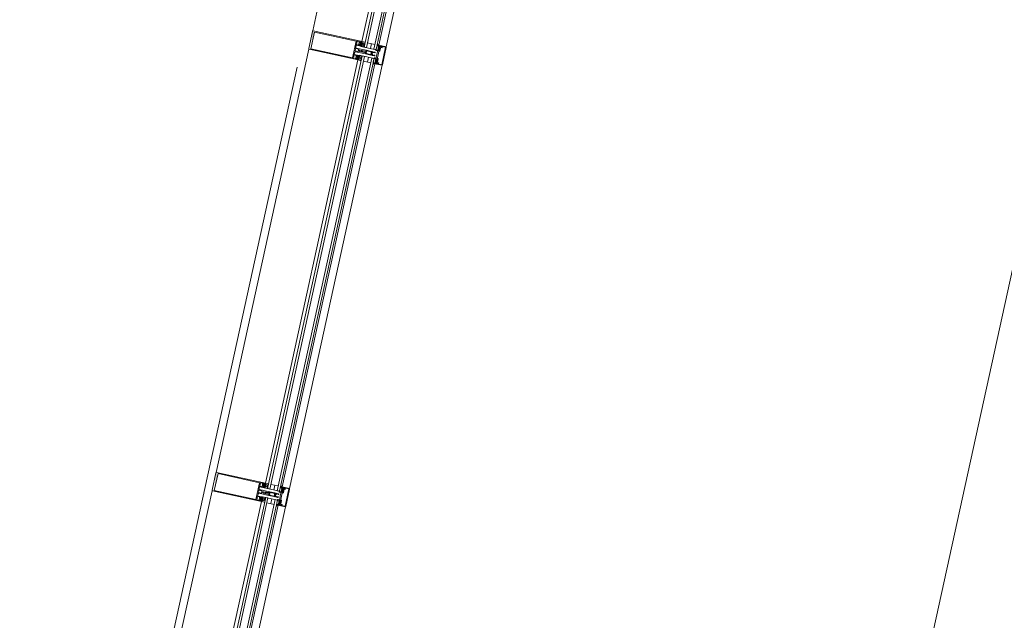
# Model space of a CAD drawing. Header units: metres. Extents: x 233012 to 233264, y 553571 to 554014.
# Tile 219 of 256: x 233204.03 to 233206.64, y 553837.63 to 553839.22. Entities that reach past the tile are written whole.
import ezdxf

# ---------------------------------------------------------------- set-up
doc = ezdxf.new("R2010")
doc.units = ezdxf.units.M
for name, color, linetype, lineweight in [('A-NL$1A_detailuitwerking', 252, 'Continuous', 5), ('A-NL$1B_3D-modellen_algemeen', 252, 'Continuous', 5), ('A-NL23_vloeraanzicht', 252, 'Continuous', 5), ('A-NL30_stijlen_dorpels-pui', 252, 'Continuous', 5), ('A-NL38_vlakvullingen-pui', 252, 'Continuous', 5)]:
    doc.layers.add(name, color=color, linetype=linetype, lineweight=lineweight)

# ---------------------------------------------------------------- blocks, each defined once
blk = doc.blocks.new('NLRS_21_CWP_dubbele beglazing_gen_mie - dubbele beglazing_gen-2812561-01_Situatie')
at = {"layer": 'A-NL38_vlakvullingen-pui'}
for p, q in [((0.588, 0.032), (-0.588, 0.032)), ((-0.588, 0.032), (-0.588, 0.026)), ((0.588, 0.026), (0.588, 0.032)), ((-0.588, 0.026), (0.588, 0.026)), ((0.588, 0.006), (-0.588, 0.006)), ((-0.588, 0.006), (-0.588, 0)), ((-0.588, 0), (0.588, 0)), ((0.588, 0), (0.588, 0.006))]:
    blk.add_line(p, q, dxfattribs=at)
blk = doc.blocks.new('Rectangular Mullion - NLRS_31_CWM_vliesgevelprofiel bxh 50x200_gen_mie-2811811-01_Situatie')
at = {"layer": 'A-NL30_stijlen_dorpels-pui'}
for p, q in [((233199.8898, 553827.935), (233199.6439, 553826.8115)), ((233200.0207, 553827.9063), (233199.7748, 553826.7829)), ((233200.0656, 553827.8965), (233199.8198, 553826.7731)), ((233200.0209, 553827.9063), (233200.0294, 553827.9044)), ((233200.0353, 553827.9031), (233200.0548, 553827.8988)), ((233199.8393, 553826.7688), (233200.0851, 553827.8922)), ((233199.7836, 553826.781), (233199.775, 553826.7828)), ((233199.809, 553826.7754), (233199.7895, 553826.7797))]:
    blk.add_line(p, q, dxfattribs=at)
blk = doc.blocks.new('Rectangular Mullion - vliesgevelprofiel_gen_bxh200x50-V58-01_Situatie')
at = {"layer": 'A-NL30_stijlen_dorpels-pui'}
h = blk.add_hatch(color=256, dxfattribs=at)
h.paths.add_polyline_path([(-0.025, 0.0408), (-0.0235, 0.0538), (-0.025, 0.1735)])
h.paths.add_polyline_path([(0.0229, 0.1692), (0.0235, 0.175), (-0.0229, 0.1692)])
at = {"layer": 'A-NL$1A_detailuitwerking'}
for p, q in [((-0.025, 0.1735), (-0.025, 0.0408)), ((0.0235, 0.175), (-0.0235, 0.175)), ((-0.0229, 0.0561), (-0.0229, 0.1692)), ((-0.0229, 0.1692), (0.0229, 0.1692)), ((0.0229, 0.1692), (0.0229, 0.0561)), ((0.025, 0.0408), (0.025, 0.1735)), ((-0.0235, 0.0481), (-0.0235, 0.0538)), ((-0.0235, 0.0538), (-0.0141, 0.0538)), ((0.0229, 0.0561), (-0.0229, 0.0561)), ((-0.0141, 0.0538), (-0.0141, 0.0481)), ((-0.0126, 0.0413), (-0.0126, 0.0533)), ((-0.0121, 0.0538), (-0.0065, 0.0538)), ((-0.005, 0.0523), (-0.005, 0.0253)), ((-0.0032, 0.0459), (-0.0032, 0.0533)), ((-0.0027, 0.0538), (0.0027, 0.0538)), ((0.0032, 0.0533), (0.0032, 0.0459)), ((0.005, 0.0253), (0.005, 0.0523)), ((0.0065, 0.0538), (0.0121, 0.0538)), ((0.0126, 0.0533), (0.0126, 0.0413)), ((0.0141, 0.0481), (0.0141, 0.0538)), ((0.0141, 0.0538), (0.0235, 0.0538)), ((0.0235, 0.0538), (0.0235, 0.0481)), ((-0.025, 0.0408), (-0.0231, 0.0408)), ((-0.0236, 0.0408), (-0.025, 0.0408)), ((-0.025, 0.0408), (-0.025, 0.0329)), ((-0.025, 0.0329), (-0.0245, 0.032)), ((-0.0245, 0.032), (-0.0197, 0.032)), ((-0.0229, 0.0401), (-0.0236, 0.0408)), ((-0.0217, 0.0481), (-0.0235, 0.0481)), ((-0.0235, 0.0422), (-0.0235, 0.0449)), ((-0.0235, 0.0449), (-0.0141, 0.0449)), ((-0.0217, 0.0422), (-0.0235, 0.0422)), ((-0.0231, 0.0408), (-0.0217, 0.0422)), ((-0.0219, 0.0408), (-0.023, 0.0408)), ((-0.0229, 0.0469), (-0.0217, 0.0481)), ((-0.0216, 0.0401), (-0.0229, 0.0401)), ((-0.0228, 0.0402), (-0.0214, 0.0401)), ((-0.0218, 0.0445), (-0.0226, 0.0435)), ((-0.0212, 0.0472), (-0.0222, 0.0461)), ((-0.0216, 0.0384), (-0.016, 0.0384)), ((-0.0216, 0.0349), (-0.0216, 0.0384)), ((-0.016, 0.0349), (-0.0216, 0.0349)), ((-0.0212, 0.0417), (-0.0212, 0.0429)), ((-0.0207, 0.0434), (-0.0197, 0.0434)), ((-0.0198, 0.0412), (-0.0207, 0.0412)), ((-0.0171, 0.0475), (-0.0205, 0.0475)), ((-0.0176, 0.044), (-0.02, 0.044)), ((-0.0192, 0.0427), (-0.0198, 0.0412)), ((-0.0197, 0.032), (-0.0189, 0.0334)), ((-0.0178, 0.0412), (-0.0184, 0.0427)), ((-0.0179, 0.0434), (-0.0169, 0.0434)), ((-0.0169, 0.0412), (-0.0178, 0.0412)), ((-0.0157, 0.0331), (-0.017, 0.0336)), ((-0.0167, 0.0343), (-0.0143, 0.0332)), ((-0.0154, 0.0461), (-0.0164, 0.0472)), ((-0.0164, 0.0429), (-0.0164, 0.0417)), ((-0.0161, 0.0402), (-0.0147, 0.0402)), ((-0.016, 0.0384), (-0.016, 0.0349)), ((-0.0141, 0.0481), (-0.0159, 0.0481)), ((-0.0159, 0.0481), (-0.0147, 0.0469)), ((-0.0141, 0.0422), (-0.0159, 0.0422)), ((-0.0159, 0.0422), (-0.0145, 0.0408)), ((-0.015, 0.0435), (-0.0158, 0.0445)), ((-0.0146, 0.0389), (-0.0158, 0.0401)), ((-0.0126, 0.0408), (-0.0157, 0.0408)), ((-0.0135, 0.0329), (-0.0157, 0.0331)), ((-0.0145, 0.0408), (-0.0131, 0.0408)), ((-0.0143, 0.0332), (-0.0126, 0.0332)), ((-0.0141, 0.0449), (-0.0141, 0.0422)), ((-0.0137, 0.032), (-0.0129, 0.032)), ((-0.0126, 0.0332), (-0.0126, 0.0408)), ((0.0027, 0.0454), (-0.0027, 0.0454)), ((-0.0025, 0.0267), (-0.002, 0.0283)), ((-0.0025, 0.0258), (-0.0025, 0.0267)), ((-0.002, 0.0406), (-0.0009, 0.0426)), ((-0.002, 0.0283), (-0.002, 0.0406)), ((-0.0009, 0.0363), (-0.0019, 0.0346)), ((-0.0013, 0.0338), (-0.0004, 0.0354)), ((0.0004, 0.0353), (0.0013, 0.0338)), ((0.0009, 0.0426), (0.002, 0.0406)), ((0.0019, 0.0346), (0.0009, 0.0363)), ((0.002, 0.0406), (0.002, 0.0283)), ((0.002, 0.0283), (0.0025, 0.0267)), ((0.0025, 0.0267), (0.0025, 0.0258)), ((0.0157, 0.0408), (0.0126, 0.0408)), ((0.0126, 0.0408), (0.0126, 0.0332)), ((0.0126, 0.0332), (0.0143, 0.0332)), ((0.0129, 0.032), (0.0137, 0.032)), ((0.0131, 0.0408), (0.0145, 0.0408)), ((0.0157, 0.0331), (0.0135, 0.0329)), ((0.0159, 0.0481), (0.0141, 0.0481)), ((0.0141, 0.0422), (0.0141, 0.0449)), ((0.0141, 0.0449), (0.0235, 0.0449)), ((0.0159, 0.0422), (0.0141, 0.0422)), ((0.0143, 0.0332), (0.0167, 0.0343)), ((0.0145, 0.0408), (0.0159, 0.0422)), ((0.0158, 0.0401), (0.0146, 0.0389)), ((0.0147, 0.0469), (0.0159, 0.0481)), ((0.0147, 0.0402), (0.0161, 0.0402)), ((0.0158, 0.0445), (0.015, 0.0435)), ((0.0164, 0.0472), (0.0154, 0.0461)), ((0.017, 0.0336), (0.0157, 0.0331)), ((0.016, 0.0349), (0.016, 0.0384)), ((0.016, 0.0384), (0.0216, 0.0384)), ((0.0216, 0.0349), (0.016, 0.0349)), ((0.0164, 0.0417), (0.0164, 0.0429)), ((0.0169, 0.0434), (0.0179, 0.0434)), ((0.0178, 0.0412), (0.0169, 0.0412)), ((0.0205, 0.0475), (0.0171, 0.0475)), ((0.02, 0.044), (0.0176, 0.044)), ((0.0184, 0.0427), (0.0178, 0.0412)), ((0.0189, 0.0334), (0.0197, 0.032)), ((0.0198, 0.0412), (0.0192, 0.0427)), ((0.0197, 0.0434), (0.0207, 0.0434)), ((0.0197, 0.032), (0.0245, 0.032)), ((0.0207, 0.0412), (0.0198, 0.0412)), ((0.0222, 0.0461), (0.0212, 0.0472)), ((0.0212, 0.0429), (0.0212, 0.0417)), ((0.0214, 0.0401), (0.0228, 0.0402)), ((0.0229, 0.0401), (0.0216, 0.0401)), ((0.0216, 0.0384), (0.0216, 0.0349)), ((0.0235, 0.0481), (0.0217, 0.0481)), ((0.0217, 0.0481), (0.0229, 0.0469)), ((0.0235, 0.0422), (0.0217, 0.0422)), ((0.0217, 0.0422), (0.0231, 0.0408)), ((0.0226, 0.0435), (0.0218, 0.0445)), ((0.023, 0.0408), (0.0219, 0.0408)), ((0.0236, 0.0408), (0.0229, 0.0401)), ((0.0231, 0.0408), (0.025, 0.0408)), ((0.0235, 0.0449), (0.0235, 0.0422)), ((0.025, 0.0408), (0.0236, 0.0408)), ((0.0245, 0.032), (0.025, 0.0329)), ((0.025, 0.0329), (0.025, 0.0408)), ((-0.0217, 0), (-0.0227, -0.0018)), ((-0.0105, 0), (-0.0217, 0)), ((-0.0099, -0.0011), (-0.0105, 0)), ((-0.0034, 0.0248), (-0.005, 0.0248)), ((-0.005, 0.0248), (-0.005, 0.0107)), ((-0.0037, 0.0075), (-0.005, 0.0069)), ((-0.005, 0.0069), (-0.005, 0.0011)), ((-0.0048, 0.0098), (-0.0037, 0.0075)), ((-0.0045, 0.0248), (-0.0035, 0.0248)), ((-0.0037, 0.0011), (-0.0037, 0.0047)), ((-0.0027, 0.0011), (-0.0037, 0.0011)), ((-0.0035, 0.0119), (-0.0035, 0.0228)), ((-0.0026, 0.0119), (-0.0035, 0.0119)), ((-0.0034, 0.0055), (-0.0007, 0.0082)), ((-0.003, 0.0233), (-0.0017, 0.0233)), ((-0.0026, 0.0096), (-0.0026, 0.0119)), ((-0.0017, 0.0233), (-0.0005, 0.024)), ((-0.0011, 0.0099), (-0.0017, 0.0092)), ((0.0005, 0.024), (0.0017, 0.0233)), ((0.0007, 0.0082), (0.0034, 0.0055)), ((0.0017, 0.0092), (0.0011, 0.0099)), ((0.0017, 0.0233), (0.003, 0.0233)), ((0.0035, 0.0119), (0.0026, 0.0119)), ((0.0026, 0.0119), (0.0026, 0.0096)), ((0.0037, 0.0011), (0.0027, 0.0011)), ((0.005, 0.0248), (0.0034, 0.0248)), ((0.0035, 0.0248), (0.0045, 0.0248)), ((0.0035, 0.0228), (0.0035, 0.0119)), ((0.0037, 0.0075), (0.0048, 0.0098)), ((0.005, 0.0069), (0.0037, 0.0075)), ((0.0037, 0.0047), (0.0037, 0.0011)), ((0.005, 0.0107), (0.005, 0.0248)), ((0.005, 0.0011), (0.005, 0.0069)), ((0.0105, 0), (0.0099, -0.0011)), ((0.0217, 0), (0.0105, 0)), ((0.0227, -0.0018), (0.0217, 0)), ((-0.0239, -0.005), (-0.025, -0.005)), ((-0.025, -0.005), (-0.025, -0.0235)), ((-0.0249, -0.0027), (-0.0248, -0.0045)), ((-0.0248, -0.0045), (-0.0193, -0.0045)), ((-0.0227, -0.0086), (-0.0239, -0.005)), ((-0.0237, -0.0122), (-0.0234, -0.0111)), ((-0.0237, -0.0235), (-0.0237, -0.0122)), ((0.0237, -0.0235), (-0.0237, -0.0235)), ((-0.0203, -0.005), (-0.0235, -0.005)), ((-0.0235, -0.005), (-0.0225, -0.0088)), ((-0.0235, -0.025), (0.0235, -0.025)), ((-0.0207, -0.008), (-0.0207, -0.0064)), ((-0.0207, -0.0064), (-0.0195, -0.0064)), ((-0.0205, -0.0144), (-0.0205, -0.0115)), ((-0.0195, -0.0055), (-0.0203, -0.005)), ((-0.02, -0.011), (-0.0108, -0.011)), ((-0.0194, -0.0062), (-0.0199, -0.0068)), ((-0.0199, -0.0068), (-0.0194, -0.0076)), ((-0.0113, -0.009), (-0.0197, -0.009)), ((-0.0195, -0.0064), (-0.0195, -0.0055)), ((-0.0185, -0.0064), (-0.0185, -0.0048)), ((-0.0185, -0.0048), (-0.0172, -0.0048)), ((-0.0163, -0.0064), (-0.0185, -0.0064)), ((-0.018, -0.0071), (-0.0142, -0.0071)), ((-0.0172, -0.0048), (-0.0163, -0.0064)), ((-0.0159, -0.0064), (-0.015, -0.0048)), ((-0.0137, -0.0064), (-0.0159, -0.0064)), ((-0.015, -0.0048), (-0.0137, -0.0048)), ((-0.0137, -0.0048), (-0.0137, -0.0064)), ((-0.0129, -0.0045), (-0.0099, -0.0045)), ((-0.0123, -0.0068), (-0.0128, -0.0062)), ((-0.0128, -0.0076), (-0.0123, -0.0068)), ((-0.0117, -0.005), (-0.0125, -0.0055)), ((-0.0125, -0.0055), (-0.0125, -0.0064)), ((-0.0125, -0.0064), (-0.0113, -0.0064)), ((0, -0.005), (-0.0117, -0.005)), ((-0.0113, -0.0064), (-0.0113, -0.009)), ((-0.0099, -0.0045), (-0.0099, -0.0011)), ((-0.0098, -0.01), (-0.0098, -0.0091)), ((-0.0088, -0.0081), (0, -0.0081)), ((0.0117, -0.005), (0, -0.005)), ((0, -0.0081), (0.0088, -0.0081)), ((0.0098, -0.0091), (0.0098, -0.01)), ((0.0099, -0.0011), (0.0099, -0.0045)), ((0.0099, -0.0045), (0.0129, -0.0045)), ((0.0108, -0.011), (0.02, -0.011)), ((0.0113, -0.009), (0.0113, -0.0064)), ((0.0113, -0.0064), (0.0125, -0.0064)), ((0.0197, -0.009), (0.0113, -0.009)), ((0.0125, -0.0055), (0.0117, -0.005)), ((0.0128, -0.0062), (0.0123, -0.0068)), ((0.0123, -0.0068), (0.0128, -0.0076)), ((0.0125, -0.0064), (0.0125, -0.0055)), ((0.0137, -0.0064), (0.0137, -0.0048)), ((0.0137, -0.0048), (0.015, -0.0048)), ((0.0159, -0.0064), (0.0137, -0.0064)), ((0.0142, -0.0071), (0.018, -0.0071)), ((0.015, -0.0048), (0.0159, -0.0064)), ((0.0163, -0.0064), (0.0172, -0.0048)), ((0.0185, -0.0064), (0.0163, -0.0064)), ((0.0172, -0.0048), (0.0185, -0.0048)), ((0.0185, -0.0048), (0.0185, -0.0064)), ((0.0193, -0.0045), (0.0248, -0.0045)), ((0.0199, -0.0068), (0.0194, -0.0062)), ((0.0194, -0.0076), (0.0199, -0.0068)), ((0.0203, -0.005), (0.0195, -0.0055)), ((0.0195, -0.0055), (0.0195, -0.0064)), ((0.0195, -0.0064), (0.0207, -0.0064)), ((0.0235, -0.005), (0.0203, -0.005)), ((0.0205, -0.0115), (0.0205, -0.0144)), ((0.0207, -0.0064), (0.0207, -0.008)), ((0.0225, -0.0088), (0.0235, -0.005)), ((0.0239, -0.005), (0.0227, -0.0086)), ((0.0234, -0.0111), (0.0237, -0.0122)), ((0.0237, -0.0122), (0.0237, -0.0235)), ((0.025, -0.005), (0.0239, -0.005)), ((0.0248, -0.0045), (0.0249, -0.0027)), ((0.025, -0.0235), (0.025, -0.005))]:
    blk.add_line(p, q, dxfattribs=at)
for centre, radius, start, end in [((0.0479, 0.0302), 0.0494, 175.7977, 184.735), ((-0.0479, 0.0302), 0.0494, 355.265, 4.2023), ((-0.0479, 0.0302), 0.05, 1.4173, 5.0304), ((-0.0405, -0.0208), 0.02, 18.18, 31.3119)]:
    blk.add_arc(centre, radius, start, end, dxfattribs=at)
for centre, major_axis, start_param, end_param in [((-0.0235, 0.1735), (0, 0.0015), 0, 1.570797), ((0.0235, 0.1735), (-0.00134, 0.00068), 3.610616, 5.181413), ((-0.0121, 0.0533), (0.000438, 0.000241), 1.068763, 2.639559), ((-0.0065, 0.0523), (0.00106, 0.00106), 5.497787, 7.068583), ((-0.0027, 0.0533), (0.000417, 0.000275), 0.987844, 2.55864), ((0.0027, 0.0533), (0.000479, 0.000145), 5.989184, 7.55998), ((0.0065, 0.0523), (0.00145, 0.00038), 1.314602, 2.885398), ((0.0121, 0.0533), (0.0005, 0.000018), 6.247532, 7.818328), ((-0.0226, 0.0465), (0.00015, 0.000477), 1.089743, 4.231336), ((-0.0228, 0.0405), (-0.000272, 0.000187), 5.926495, 8.415104), ((-0.0218, 0.0434), (-0.00042, 0.000656), 0.855684, 2.323661), ((-0.019, 0.0419), (-0.0029, 0.00121), 0.143822, 0.749382), ((-0.0212, 0.044), (0.00074, 0.000305), 0.481671, 2.052467), ((-0.0187, 0.0434), (-0.00275, 0.00338), 1.737235, 3.180711), ((-0.0188, 0.0437), (0.00421, 0.00128), 3.790712, 5.063531), ((-0.0205, 0.0465), (-0.000747, 0.000665), 5.439233, 6.224631), ((-0.0207, 0.0429), (0.000191, 0.000462), 0.392699, 1.963495), ((-0.0207, 0.0417), (0, 0.0005), 1.570796, 3.141593), ((-0.0198, 0.0449), (0.000871, 0.000312), 3.119136, 4.159926), ((-0.0197, 0.0429), (0.00029, 0.000418), 4.931333, 6.889198), ((-0.0137, 0.0427), (-0.0037, 0.01), 2.275457, 2.785703), ((-0.0179, 0.0429), (0, 0.000509), 0, 1.957866), ((-0.0178, 0.0449), (0.000078, 0.000922), 3.434707, 4.475497), ((-0.0168, 0.034), (0.000208, 0.000281), 0.218792, 3.289317), ((-0.0171, 0.0465), (0.000949, 0.000316), 0.463648, 1.249046), ((-0.0164, 0.044), (-0.000794, 0.000098), 3.979138, 5.533029), ((-0.0169, 0.0429), (0.000178, 0.000467), 5.07571, 6.646506), ((-0.0169, 0.0417), (0.000224, 0.000447), 3.60524, 5.176037), ((-0.0186, 0.0419), (-0.00309, 0.00055), 2.965091, 3.571207), ((-0.0158, 0.0434), (-0.000096, 0.000774), 3.265663, 4.733634), ((-0.015, 0.0465), (0.000009, 0.0005), 2.374704, 5.516297), ((-0.0147, 0.0395), (0.000532, 0.000373), 4.187828, 7.242969), ((-0.0134, 0.0323), (0.000476, 0.000365), 5.105496, 7.288456), ((-0.0131, 0.0413), (0.000491, 0.000095), 4.522136, 6.092932), ((-0.0034, 0.0263), (0.00085, 0.00123), 3.746317, 5.392409), ((-0.0027, 0.0459), (-0.000101, 0.00049), 1.36835, 2.939147), ((0.0479, 0.0302), (0.0263, 0.0425), 2.037369, 2.10043), ((0, 0.0421), (-0.001, 0.00003), 3.695167, 5.789562), ((0, 0.0358), (-0.000551, 0.000835), 4.652438, 6.72012), ((0, 0.0351), (0.000492, 0.000091), 0.340637, 2.397257), ((0.0034, 0.0263), (0.00106, 0.00106), 2.280898, 3.926991), ((0.0027, 0.0459), (0.000069, 0.000495), 3.280743, 4.851539), ((0.0131, 0.0413), (0.000045, 0.000498), 1.660723, 3.231519), ((0.0134, 0.0323), (-0.000526, 0.000289), 5.127272, 7.310232), ((0.0137, 0.0427), (0.00589, 0.00893), 3.724545, 4.234792), ((0.0147, 0.0395), (0.000479, 0.000439), 0.828624, 3.883765), ((0.015, 0.0465), (-0.00008, 0.000494), 0.624523, 3.766116), ((0.0158, 0.0434), (-0.000361, 0.000691), 0.944564, 2.412535), ((0.0186, 0.0419), (-0.00309, 0.00057), 6.211958, 6.818073), ((0.0164, 0.044), (-0.0008, 0.000022), 4.041581, 5.595472), ((0.0187, 0.0434), (0.00408, 0.00154), 3.629782, 5.073258), ((0.0188, 0.0437), (-0.00406, 0.00169), 1.318109, 2.590928), ((0.0171, 0.0465), (0.000973, 0.00023), 1.338972, 2.124371), ((0.0169, 0.0429), (-0.000077, 0.000494), 6.128334, 7.69913), ((0.0169, 0.0417), (0.000224, 0.000447), 2.034444, 3.60524), ((0.0168, 0.034), (0.000051, 0.000346), 3.778279, 6.848805), ((0.0178, 0.0449), (0.000925, 0.000023), 3.437778, 4.478568), ((0.0179, 0.0429), (0.000463, 0.00021), 5.470133, 7.427998), ((0.0197, 0.0429), (0.000384, 0.000334), 0.854261, 2.812127), ((0.0198, 0.0449), (-0.000787, 0.000486), 2.332935, 3.373724), ((0.0205, 0.0465), (-0.00099, 0.000139), 4.066141, 4.851539), ((0.0212, 0.044), (-0.000777, 0.000191), 4.080745, 5.651541), ((0.0207, 0.0429), (-0.000236, 0.000441), 4.220992, 5.791788), ((0.0207, 0.0417), (-0.000199, 0.000459), 2.73277, 4.303566), ((0.019, 0.0419), (-0.00313, 0.00029), 2.882626, 3.488186), ((0.0218, 0.0434), (-0.000764, 0.000153), 2.016696, 3.484673), ((0.0226, 0.0465), (-0.000218, 0.00045), 1.904941, 5.046534), ((0.0228, 0.0405), (0.000011, 0.00033), 3.214304, 5.702913), ((-0.0045, 0.0253), (-0.000073, 0.000495), 1.425068, 2.995864), ((-0.003, 0.0107), (-0.00168, 0.00109), 0.576286, 1.012179), ((-0.004, 0.0011), (-0.000851, 0.000526), 0.553574, 2.300346), ((-0.0037, 0.0011), (-0.000689, 0.000725), 2.206027, 3.952898), ((-0.0027, 0.0047), (0.000973, 0.00023), 2.124361, 2.909769), ((-0.0035, 0.0258), (-0.000759, 0.000651), 2.27987, 3.850666), ((-0.003, 0.0228), (0.000094, 0.000491), 0.190253, 1.761049), ((-0.0021, 0.0096), (-0.000133, 0.000482), 1.269335, 3.656781), ((0, 0.0261), (-0.000916, 0.000916), 0.784951, 2.35613), ((0, 0.0089), (-0.00064, 0.00136), 5.844841, 6.63087), ((0, 0.0075), (-0.000995, 0.000098), 4.810157, 5.59648), ((0, 0.0231), (0.00026, 0.000968), 6.024039, 7.050589), ((0, 0.0261), (0.000916, 0.000916), 3.926865, 5.498043), ((0, 0.0089), (0.00106, 0.00106), 0, 0.786029), ((0, 0.0075), (-0.0009, 0.000435), 4.377786, 5.16411), ((0.0021, 0.0096), (0.000017, 0.0005), 2.390403, 4.777849), ((0.0035, 0.0258), (0.000894, 0.000447), 2.677945, 4.248741), ((0.0037, 0.0011), (0.000954, 0.000301), 2.836182, 4.583053), ((0.003, 0.0228), (0.000094, 0.000491), 4.902642, 6.473438), ((0.0027, 0.0047), (-0.000433, 0.000901), 4.264357, 5.049764), ((0.004, 0.0011), (-0.000238, 0.000971), 2.725757, 4.472529), ((0.0045, 0.0253), (0.000491, 0.000095), 4.522136, 6.092932), ((0.003, 0.0107), (0.00136, 0.00146), 5.026291, 5.462185), ((-0.0275, -0.0005), (-0.000179, 0.000356), 5.816041, 8.699377), ((-0.0289, -0.0059), (0.0019, 0.00472), 5.774591, 6.407606), ((-0.0279, -0.0064), (-0.0034, 0.00526), 4.937872, 5.648125), ((-0.0235, -0.0235), (-0.0013, 0.00074), 0.515188, 2.085985), ((-0.0232, -0.0016), (-0.00002, 0.0005), 2.315222, 4.147817), ((-0.0213, -0.0106), (-0.00021, 0.00212), 0.853429, 1.671043), ((-0.0229, -0.0101), (-0.000186, 0.000572), 6.098445, 8.08587), ((-0.0234, -0.0088), (0.000392, 0.00058), 4.259893, 5.620941), ((-0.0231, -0.0089), (-0.000567, 0.000163), 2.039914, 3.694817), ((-0.021, -0.0144), (0.000426, 0.000262), 2.907544, 5.731836), ((-0.0197, -0.008), (-0.000984, 0.000175), 0.176495, 1.747291), ((-0.02, -0.0115), (-0.000109, 0.000487), 6.059964, 7.63516), ((-0.0136, -0.0055), (-0.00565, 0.00119), 0.037592, 0.33537), ((-0.0188, -0.0071), (0.000752, 0.000274), 3.490658, 5.934119), ((-0.0134, -0.0071), (-0.000545, 0.000585), 0.821052, 3.264513), ((-0.0186, -0.0055), (-0.0054, 0.00202), 3.371602, 3.66938), ((-0.0108, -0.01), (0.00099, 0.000135), 4.576916, 6.147712), ((-0.0088, -0.0091), (0.00016, 0.000986), 0.160875, 1.731672), ((0.0088, -0.0091), (0.000994, 0.000098), 6.184488, 7.755284), ((0.0108, -0.01), (0.000828, 0.00056), 2.546448, 4.117244), ((0.0186, -0.0055), (0.00385, 0.0043), 2.132148, 2.429925), ((0.0134, -0.0071), (-0.000725, 0.000338), 1.134464, 3.577925), ((0.0188, -0.0071), (-0.000545, 0.000585), 0.821052, 3.264513), ((0.0136, -0.0055), (-0.00521, 0.00247), 3.45679, 3.754568), ((0.0197, -0.008), (-0.000792, 0.000609), 2.225893, 3.79669), ((0.02, -0.0115), (0.00025, 0.000432), 5.234915, 6.81011), ((0.021, -0.0144), (0.000465, 0.000184), 2.765017, 5.589309), ((0.0405, -0.0208), (0.0079, 0.0184), 1.429922, 1.659117), ((0.0231, -0.0089), (0.000351, 0.000474), 1.933959, 3.588861), ((0.0234, -0.0088), (-0.000694, 0.000089), 6.096728, 7.458055), ((0.0232, -0.0016), (0.000115, 0.000487), 2.326219, 4.158815), ((0.0213, -0.0106), (0.00163, 0.00137), 5.381461, 6.199018), ((0.0229, -0.0101), (-0.000427, 0.000424), 3.377916, 5.36534), ((0.0279, -0.0064), (0.006, 0.00179), 1.341626, 2.05188), ((0.0235, -0.0235), (-0.00046, 0.00143), 2.831899, 4.400972), ((0.0289, -0.0059), (0.00507, 0.00044), 1.742832, 2.375847), ((0.0275, -0.0005), (-0.000114, 0.000382), 3.109846, 5.993182)]:
    blk.add_ellipse(centre, major_axis=major_axis, ratio=1, start_param=start_param, end_param=end_param, dxfattribs=at)
blk = doc.blocks.new('Rectangular Mullion - NLRS_31_CWM_vliesgevelprofiel bxh 50x200_gen_mie-V61-01_Situatie')
at = {"layer": 'A-NL30_stijlen_dorpels-pui'}
for p, q in [((-0.025, 0.025), (0.025, 0.025)), ((-0.025, 0.005), (-0.025, 0.025)), ((-0.012, 0.005), (-0.025, 0.005)), ((-0.012, -0.041), (-0.012, 0.005)), ((0.025, 0.005), (0.012, 0.005)), ((0.012, 0.005), (0.012, -0.041)), ((0.025, 0.025), (0.025, 0.005)), ((-0.025, -0.041), (-0.012, -0.041)), ((0.012, -0.041), (0.025, -0.041))]:
    blk.add_line(p, q, dxfattribs=at)
blk = doc.blocks.new('NLRS_21_CWP_dubbele beglazing_gen_mie - dubbele beglazing_gen-2812452-01_Situatie')
at = {"layer": 'A-NL38_vlakvullingen-pui'}
for p, q in [((0.288, 0.032), (-0.288, 0.032)), ((-0.288, 0.032), (-0.288, 0.026)), ((0.288, 0.026), (0.288, 0.032)), ((-0.288, 0.026), (0.288, 0.026)), ((0.288, 0.006), (-0.288, 0.006)), ((-0.288, 0.006), (-0.288, 0)), ((-0.288, 0), (0.288, 0)), ((0.288, 0), (0.288, 0.006))]:
    blk.add_line(p, q, dxfattribs=at)
blk = doc.blocks.new('Rectangular Mullion - NLRS_31_CWM_vliesgevelprofiel bxh 50x200_gen_mie-V60-01_Situatie')
at = {"layer": 'A-NL30_stijlen_dorpels-pui'}
for p, q in [((233203.3837, 553832.6982), (233203.2662, 553832.1609)), ((233203.5146, 553832.6695), (233203.3971, 553832.1322)), ((233203.5596, 553832.6597), (233203.442, 553832.1224)), ((233203.4615, 553832.1181), (233203.5791, 553832.6554)), ((233203.5148, 553832.6695), (233203.5234, 553832.6676)), ((233203.5293, 553832.6663), (233203.5488, 553832.662)), ((233203.4059, 553832.1303), (233203.3973, 553832.1322)), ((233203.4313, 553832.1247), (233203.4117, 553832.129))]:
    blk.add_line(p, q, dxfattribs=at)
blk = doc.blocks.new('NLRS_41_GM_WPB_geisoleerde kantplank_gen_mie - d_175-6804785-01_Situatie')
at = {"layer": 'A-NL$1B_3D-modellen_algemeen'}
for p, q in [((-0.772, 0.015), (-0.785, 0.015)), ((-0.735, 0.015), (-0.748, 0.015)), ((0.428, 0.015), (0.415, 0.015)), ((0.465, 0.015), (0.452, 0.015))]:
    blk.add_line(p, q, dxfattribs=at)

msp = doc.modelspace()

# ---------------------------------------------------------------- linework, layer by layer
at = {"layer": 'A-NL23_vloeraanzicht'}
for p, q in [((233204.3427, 553827.9586), (233211.2902, 553859.7073)), ((233204.0275, 553835.7337), (233204.7637, 553839.0981))]:
    msp.add_line(p, q, dxfattribs=at)

# ---------------------------------------------------------------- block references
at = {"layer": 'A-NL$1B_3D-modellen_algemeen', "rotation": 77.65672900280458}
msp.add_blockref('NLRS_41_GM_WPB_geisoleerde kantplank_gen_mie - d_175-6804785-01_Situatie', (233204.8769, 553838.7028), dxfattribs=at)
at = {"layer": 'A-NL30_stijlen_dorpels-pui'}
for name, p in [('Rectangular Mullion - NLRS_31_CWM_vliesgevelprofiel bxh 50x200_gen_mie-V60-01_Situatie', (1.5391, 7.0336)), ('Rectangular Mullion - NLRS_31_CWM_vliesgevelprofiel bxh 50x200_gen_mie-2811811-01_Situatie', (4.9049, 11.2106)), ('Rectangular Mullion - NLRS_31_CWM_vliesgevelprofiel bxh 50x200_gen_mie-2811811-01_Situatie', (4.6483, 10.0384))]:
    msp.add_blockref(name, p, dxfattribs=at)
at = {"layer": 'A-NL30_stijlen_dorpels-pui', "rotation": 77.65672900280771}
for p in [(233204.9709, 553839.1326), (233204.7144, 553837.9603)]:
    msp.add_blockref('Rectangular Mullion - vliesgevelprofiel_gen_bxh200x50-V58-01_Situatie', p, dxfattribs=at)
at = {"layer": 'A-NL30_stijlen_dorpels-pui', "extrusion": (0, 0, -1), "rotation": 102.3432709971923}
for p in [(-233204.9709, 553839.1326), (-233204.7144, 553837.9603)]:
    msp.add_blockref('Rectangular Mullion - NLRS_31_CWM_vliesgevelprofiel bxh 50x200_gen_mie-V61-01_Situatie', p, dxfattribs=at)
at = {"layer": 'A-NL38_vlakvullingen-pui', "rotation": 77.65672900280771}
for name, p in [('NLRS_21_CWP_dubbele beglazing_gen_mie - dubbele beglazing_gen-2812452-01_Situatie', (233205.035, 553839.4257)), ('NLRS_21_CWP_dubbele beglazing_gen_mie - dubbele beglazing_gen-2812561-01_Situatie', (233204.8426, 553838.5465)), ('NLRS_21_CWP_dubbele beglazing_gen_mie - dubbele beglazing_gen-2812561-01_Situatie', (233204.5861, 553837.3742))]:
    msp.add_blockref(name, p, dxfattribs=at)

doc.saveas('drawing.dxf')
